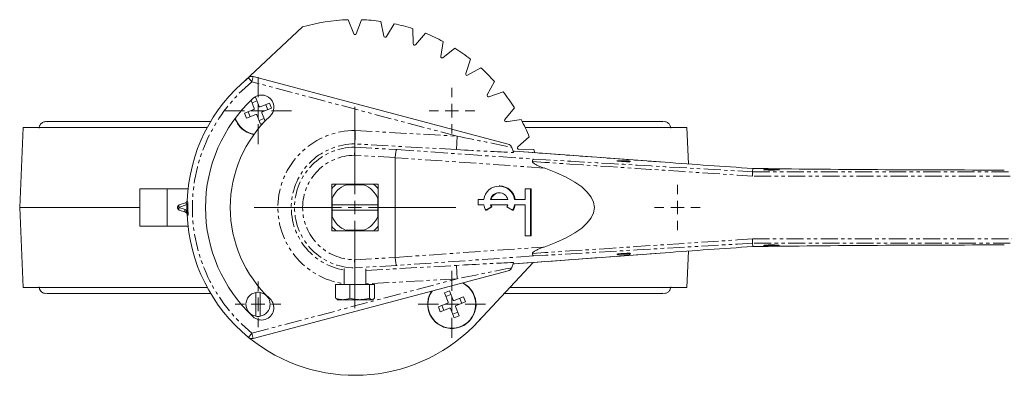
# Model space of a CAD drawing. Header units: millimetres. Extents: x 4 to 852, y -224 to 540.
# Tile 1 of 9: x 28 to 394, y -224 to -92. Entities that reach past the tile are written whole.
import ezdxf

# ---------------------------------------------------------------- set-up
doc = ezdxf.new("R2010")
doc.units = ezdxf.units.MM
doc.linetypes.add('PHANTOM', pattern=[12.7, 6.35, -1.27, 1.27, -1.27, 1.27, -1.27])

# ---------------------------------------------------------------- blocks, each defined once
blk = doc.blocks.new('SW_CENTERMARKSYMBOL_5')
at = {"color": 0, "linetype": 'Continuous', "lineweight": 0}
for p, q in [((0, 5), (0, 12.5)), ((-5, 0), (-12.5, 0)), ((0, 0), (-2.5, 0)), ((0, 0), (0, 2.5)), ((0, 0), (0, -2.5)), ((0, 0), (2.5, 0)), ((5, 0), (12.5, 0)), ((0, -5), (0, -12.5))]:
    blk.add_line(p, q, dxfattribs=at)
blk = doc.blocks.new('SW_CENTERMARKSYMBOL_6')
at = {"color": 0, "linetype": 'Continuous', "lineweight": 0}
for p, q in [((0, 5), (0, 8.5)), ((-5, 0), (-8.5, 0)), ((0, 0), (-2.5, 0)), ((0, 0), (0, 2.5)), ((0, 0), (0, -2.5)), ((0, 0), (2.5, 0)), ((5, 0), (8.5, 0)), ((0, -5), (0, -8.5))]:
    blk.add_line(p, q, dxfattribs=at)
blk = doc.blocks.new('SW_CENTERMARKSYMBOL_7')
at = {"color": 0, "linetype": 'Continuous', "lineweight": 0}
for p, q in [((0, 5), (0, 37.5)), ((-5, 0), (-37.5, 0)), ((0, 0), (-2.5, 0)), ((0, 0), (0, 2.5)), ((0, 0), (0, -2.5)), ((0, 0), (2.5, 0)), ((5, 0), (37.5, 0)), ((0, -5), (0, -37.5))]:
    blk.add_line(p, q, dxfattribs=at)
blk = doc.blocks.new('SW_CENTERMARKSYMBOL_8')
at = {"color": 0, "linetype": 'Continuous', "lineweight": 0}
for p, q in [((0, 5), (0, 8.5)), ((-5, 0), (-8.5, 0)), ((0, 0), (-2.5, 0)), ((0, 0), (0, 2.5)), ((0, 0), (0, -2.5)), ((0, 0), (2.5, 0)), ((5, 0), (8.5, 0)), ((0, -5), (0, -8.5))]:
    blk.add_line(p, q, dxfattribs=at)
blk = doc.blocks.new('SW_CENTERMARKSYMBOL_9')
at = {"color": 0, "linetype": 'Continuous', "lineweight": 0}
for p, q in [((0, 5), (0, 12.5)), ((-5, 0), (-12.5, 0)), ((0, 0), (-2.5, 0)), ((0, 0), (0, 2.5)), ((0, 0), (0, -2.5)), ((0, 0), (2.5, 0)), ((5, 0), (12.5, 0)), ((0, -5), (0, -12.5))]:
    blk.add_line(p, q, dxfattribs=at)
blk = doc.blocks.new('SW_CENTERMARKSYMBOL_10')
at = {"color": 0, "linetype": 'Continuous', "lineweight": 0}
for p, q in [((0, 5), (0, 8.5)), ((-5, 0), (-8.5, 0)), ((0, 0), (-2.5, 0)), ((0, 0), (0, 2.5)), ((0, 0), (0, -2.5)), ((0, 0), (2.5, 0)), ((5, 0), (8.5, 0)), ((0, -5), (0, -8.5))]:
    blk.add_line(p, q, dxfattribs=at)

msp = doc.modelspace()

# ---------------------------------------------------------------- linework, layer by layer
at = {"color": 7, "linetype": 'Continuous', "lineweight": 15}
for p, q in [((111.33, -114.5), (132.85, -94.44)), ((149.83, -91.72), (151.87, -96.97)), ((152.8, -96.97), (154.83, -91.72)), ((162.02, -92.35), (163.11, -97.87)), ((164.03, -98.03), (166.94, -93.21)), ((173.91, -95.08), (174.03, -100.71)), ((174.9, -101.03), (178.61, -96.79)), ((185.15, -99.84), (184.28, -105.4)), ((185.09, -105.87), (189.48, -102.34)), ((195.39, -106.48), (193.57, -111.81)), ((194.28, -112.41), (199.22, -109.69)), ((114.51, -112.93), (209.33, -138.07)), ((204.32, -114.79), (201.6, -119.72)), ((114.5, -120.94), (115.38, -120.59)), ((115.38, -120.59), (116.73, -124.03)), ((202.2, -120.44), (207.53, -118.62)), ((114.87, -124.77), (113.67, -121.72)), ((114.04, -122.66), (115.9, -121.93)), ((117.12, -124.2), (120.56, -122.85)), ((119.22, -123.38), (119.95, -125.24)), ((120.56, -122.85), (121.29, -124.71)), ((211.67, -124.53), (208.14, -128.92)), ((111.25, -126.51), (114.7, -125.15)), ((111.98, -128.37), (111.25, -126.51)), ((115.43, -127.02), (111.98, -128.37)), ((113.33, -127.84), (112.6, -125.98)), ((117.17, -130.63), (115.82, -127.19)), ((117.68, -126.45), (118.88, -129.52)), ((121.29, -124.71), (117.85, -126.07)), ((118.5, -128.55), (116.64, -129.29)), ((118.23, -130.21), (117.17, -130.63)), ((208.94, -129.67), (208.32, -129.67)), ((208.6, -129.72), (214.17, -128.86)), ((28.83, -131.92), (27.58, -161.67)), ((28.83, -131.92), (97.37, -131.92)), ((217.22, -135.4), (212.98, -139.1)), ((215.7, -131.92), (275.83, -131.92)), ((276.4, -145.45), (275.83, -131.92)), ((152.32, -137.99), (152.28, -139.21)), ((211.2, -140.67), (211.56, -140.69)), ((267.74, -144.82), (211.73, -140.7)), ((213.3, -139.98), (218.93, -140.09)), ((167.33, -180.24), (167.33, -143.11)), ((250.33, -144.24), (250.1, -144.38)), ((250.33, -144.24), (254.17, -144.24)), ((254.65, -144.53), (251.59, -144.53)), ((254.17, -144.24), (254.27, -144.24)), ((254.27, -144.24), (254.33, -144.24)), ((254.83, -144.53), (254.33, -144.24)), ((254.65, -144.53), (254.65, -144.63)), ((254.74, -144.62), (254.74, -144.53)), ((254.83, -144.53), (254.74, -144.53)), ((254.83, -144.59), (254.83, -144.53)), ((267.74, -144.82), (267.72, -144.82)), ((300.37, -147.14), (300.33, -148.38)), ((160.98, -153.02), (143.68, -153.02)), ((143.68, -153.02), (143.68, -170.32)), ((149.02, -153.17), (155.65, -153.17)), ((160.98, -170.32), (160.98, -153.02)), ((206.24, -153.66), (205.99, -153.66)), ((72.33, -154.67), (72.33, -168.67)), ((82.46, -154.67), (72.33, -154.67)), ((82.46, -154.67), (82.46, -168.67)), ((90.23, -154.67), (82.46, -154.67)), ((215.68, -154.66), (215.68, -158.66)), ((217.62, -154.66), (215.68, -154.66)), ((217.62, -172.16), (217.62, -154.66)), ((217.62, -154.66), (217.86, -154.66)), ((217.86, -172.16), (217.86, -154.66)), ((86.98, -160.73), (89.23, -159.93)), ((143.83, -160.67), (143.83, -158.35)), ((160.83, -160.67), (143.83, -160.67)), ((143.83, -162.67), (143.83, -160.67)), ((160.83, -158.35), (160.83, -160.67)), ((160.83, -160.67), (160.83, -162.67)), ((198.24, -158.66), (198.24, -160.66)), ((200.26, -158.66), (198.24, -158.66)), ((198.24, -160.66), (200.26, -160.66)), ((202.74, -158.66), (209.24, -158.66)), ((209.24, -160.66), (202.74, -160.66)), ((215.68, -158.66), (211.72, -158.66)), ((211.72, -160.66), (215.68, -160.66)), ((215.68, -160.66), (215.68, -172.16)), ((27.58, -161.67), (28.83, -191.42)), ((27.58, -161.67), (72.33, -161.67)), ((89.23, -163.41), (86.98, -162.61)), ((143.83, -164.99), (143.83, -162.67)), ((143.83, -162.67), (160.83, -162.67)), ((160.83, -162.67), (160.83, -164.99)), ((203.09, -161.46), (200.99, -162.71)), ((200.99, -162.71), (201.24, -162.71)), ((203.33, -161.46), (201.24, -162.71)), ((203.09, -161.46), (203.33, -161.46)), ((211, -162.71), (208.9, -161.46)), ((211, -162.71), (211.24, -162.71)), ((82.46, -168.67), (72.33, -168.67)), ((90.23, -168.67), (82.46, -168.67)), ((143.68, -170.32), (160.98, -170.32)), ((155.65, -170.17), (149.02, -170.17)), ((215.68, -172.16), (217.62, -172.16)), ((217.62, -172.16), (217.86, -172.16)), ((300.37, -176.21), (300.33, -174.97)), ((211.73, -182.64), (267.74, -178.53)), ((249.97, -178.99), (250.12, -179.24)), ((254.37, -179.24), (250.12, -179.24)), ((252.8, -178.74), (254.65, -178.74)), ((254.37, -179.24), (254.47, -179.24)), ((254.55, -179.24), (254.47, -179.24)), ((254.55, -179.24), (254.83, -178.75)), ((254.65, -178.72), (254.65, -178.74)), ((254.74, -178.74), (254.74, -178.73)), ((254.74, -178.74), (254.82, -178.74)), ((267.72, -178.53), (267.74, -178.53)), ((275.83, -191.42), (276.4, -177.89)), ((218.66, -182.13), (196.53, -205.87)), ((211.2, -182.67), (211.56, -182.65)), ((209.33, -185.27), (114.51, -210.41)), ((148.33, -184.44), (148.33, -190.32)), ((152.3, -184.58), (152.28, -184.13)), ((156.33, -190.32), (156.33, -184.57)), ((145.11, -190.32), (145.11, -195.42)), ((145.11, -190.32), (150.49, -190.32)), ((150.49, -190.32), (150.49, -195.42)), ((150.49, -190.32), (157.71, -190.32)), ((157.71, -190.32), (157.71, -195.42)), ((157.71, -190.32), (159.56, -190.32)), ((159.56, -190.32), (159.56, -195.42)), ((97.37, -191.42), (28.83, -191.42)), ((115.47, -202.16), (115.47, -193.31)), ((117.07, -193.31), (117.07, -202.16)), ((185.64, -193.45), (187.5, -192.71)), ((186.99, -196.89), (185.64, -193.45)), ((186.17, -194.79), (188.03, -194.06)), ((187.5, -192.71), (188.85, -196.16)), ((275.83, -191.42), (210, -191.42)), ((145.11, -195.42), (145.63, -195.74)), ((145.57, -195.84), (145.83, -196)), ((145.83, -196), (147.8, -196)), ((154.1, -196), (147.8, -196)), ((154.1, -196), (158.64, -196)), ((158.64, -196), (158.83, -196)), ((158.83, -196), (159.1, -195.84)), ((183.38, -198.63), (186.82, -197.28)), ((189.24, -196.33), (192.69, -194.98)), ((193.42, -196.84), (189.97, -198.19)), ((191.34, -195.5), (192.07, -197.37)), ((192.69, -194.98), (193.42, -196.84)), ((184.11, -200.49), (183.38, -198.63)), ((187.55, -199.14), (184.11, -200.49)), ((185.45, -199.97), (184.72, -198.1)), ((189.29, -202.75), (187.94, -199.31)), ((190.63, -200.68), (188.77, -201.41)), ((189.8, -198.58), (191.15, -202.02)), ((191.15, -202.02), (189.29, -202.75))]:
    msp.add_line(p, q, dxfattribs=at)
at = {"color": 8, "linetype": 'PHANTOM', "lineweight": 0}
for p, q in [((114, -114.86), (112.74, -113.32)), ((114, -114.86), (114.51, -112.93)), ((190.4, -135.12), (114, -114.86)), ((152.46, -132.99), (190.4, -135.12)), ((190.4, -135.12), (190.12, -140.11)), ((152.28, -139.21), (167.88, -140.09)), ((190.12, -140.11), (152.32, -137.99)), ((167.34, -143.06), (152.21, -142.21)), ((167.88, -140.09), (218.74, -143.62)), ((267.72, -144.82), (211.56, -140.69)), ((222.76, -146.96), (167.33, -143.11)), ((599.33, -149.97), (300.25, -149.97)), ((300.33, -148.38), (599.33, -148.38)), ((89.84, -160.61), (86.86, -161.67)), ((86.86, -161.67), (89.1, -162.47)), ((300.25, -173.38), (599.33, -173.38)), ((599.33, -174.97), (300.33, -174.97)), ((167.33, -180.24), (222.76, -176.39)), ((211.56, -182.65), (267.72, -178.53)), ((152.21, -181.13), (167.34, -180.29)), ((218.74, -179.72), (167.88, -183.26)), ((167.88, -183.26), (152.28, -184.13)), ((156.33, -185.13), (190.12, -183.24)), ((190.4, -188.22), (190.12, -183.24)), ((114, -208.48), (190.4, -188.22)), ((190.4, -188.22), (156.33, -190.13)), ((114, -208.48), (112.74, -210.03)), ((114, -208.48), (114.51, -210.41))]:
    msp.add_line(p, q, dxfattribs=at)
at = {"color": 7, "linetype": 'Continuous', "lineweight": 15, "flags": 128}
for points in [[(218.93, -140.09), (219.2, -140.95), (219.29, -141.26)], [(254.37, -179.24), (254.48, -179.04), (254.65, -178.74)], [(254.74, -178.74), (254.58, -179.04), (254.47, -179.24)], [(196.53, -205.87), (199.36, -202.84), (199.5, -202.68)]]:
    msp.add_lwpolyline(points, dxfattribs=at)
at = {"color": 8, "linetype": 'PHANTOM', "lineweight": 0, "flags": 128}
for points in [[(86.98, -160.73), (86.91, -160.77), (86.86, -160.84), (86.82, -160.93), (86.79, -161.05), (86.79, -161.19), (86.79, -161.34), (86.82, -161.5), (86.86, -161.67)], [(86.98, -162.61), (86.91, -162.57), (86.86, -162.5), (86.82, -162.41), (86.79, -162.29), (86.79, -162.16), (86.79, -162), (86.82, -161.84), (86.86, -161.67)], [(89.23, -163.41), (89.16, -163.37), (89.1, -163.3), (89.06, -163.21), (89.04, -163.09), (89.03, -162.95), (89.04, -162.8), (89.06, -162.64), (89.1, -162.47)], [(89.6, -163.65), (89.57, -163.6), (89.56, -163.54), (89.56, -163.46), (89.59, -163.38), (89.63, -163.28), (89.69, -163.17), (89.76, -163.06), (89.85, -162.94)], [(89.65, -163.7), (89.62, -163.66), (89.61, -163.6), (89.62, -163.53), (89.65, -163.45), (89.69, -163.36), (89.75, -163.26), (89.82, -163.16), (89.9, -163.06)]]:
    msp.add_lwpolyline(points, dxfattribs=at)
at = {"color": 7, "linetype": 'Continuous', "lineweight": 15}
for centre, radius, start, end in [((152.33, -161.67), 70, 92.0464, 106.1654), ((152.33, -161.67), 70, 82.0464, 87.9536), ((152.33, -161.67), 70, 72.0464, 77.9536), ((152.33, -96.79), 0.5, 201.1671, 338.8329), ((163.6, -97.77), 0.5, 191.1671, 328.8329), ((152.33, -161.67), 70, 62.0464, 67.9536), ((174.53, -100.7), 0.5, 181.1671, 318.8329), ((152.33, -161.67), 70, 52.0464, 57.9536), ((184.78, -105.48), 0.5, 171.1671, 308.8329), ((152.33, -161.67), 70, 42.0464, 47.9536), ((152.33, -161.67), 62.5, 129.3149, 177.6175), ((114, -114.86), 2, 75.1495, 129.3149), ((194.04, -111.97), 0.5, 161.1671, 298.8329), ((117.55, -124.37), 4.6, 313, 133), ((202.04, -119.96), 0.5, 151.1671, 288.8329), ((152.33, -161.67), 70, 32.0464, 37.9536), ((152.33, -161.67), 55.6, 133, 227), ((117.01, -123.92), 0.3, 201.4363, 291.4363), ((152.33, -161.67), 46.4, 133, 227), ((114.59, -124.87), 0.3, 291.4363, 21.4363), ((115.54, -127.29), 0.3, 21.4363, 111.4363), ((117.96, -126.34), 0.3, 111.4363, 201.4363), ((116.27, -125.61), 9, 198.5174, 225), ((116.27, -125.61), 8.89, 198.0242, 260.539), ((208.53, -129.23), 0.5, 141.1671, 278.8329), ((152.33, -161.67), 70, 22.0464, 27.9536), ((116.27, -125.61), 9, 225, 260.1905), ((208.82, -140.01), 2, 23.3798, 75.1495), ((213.31, -139.48), 0.5, 131.1671, 268.8329), ((152.33, -161.67), 9.12, 111.3291, 158.6709), ((152.33, -161.67), 11.12, 130.1779, 139.8221), ((152.33, -161.67), 11.12, 128.9652, 130.1779), ((152.33, -161.67), 9.12, 21.3291, 68.6709), ((152.33, -161.67), 11.12, 49.8221, 51.0348), ((152.33, -161.67), 11.12, 40.1779, 49.8221), ((205.99, -159.48), 5.79, 8.1404, 171.8596), ((206.17, -159.52), 5.86, 8.4587, 89.3322), ((152.33, -161.67), 11.12, 139.8221, 141.0348), ((152.33, -161.67), 11.12, 38.9652, 40.1779), ((205.99, -159.54), 3.36, 15.0805, 164.9195), ((206.28, -159.57), 3.41, 92.7223, 164.5482), ((87.32, -161.67), 1, 109.5956, 250.4044), ((88.89, -158.99), 1, 289.5956, 357.5778), ((206.3, -159.68), 6.12, 189.265, 209.7513), ((206.16, -159.68), 3.56, 196.0895, 210.1821), ((206.41, -159.68), 3.56, 196.0895, 210.1821), ((205.82, -159.68), 3.56, 329.8179, 343.9105), ((205.68, -159.68), 6.12, 330.2487, 350.735), ((205.93, -159.68), 6.12, 330.2487, 350.735), ((88.89, -164.36), 1, 45.0391, 70.4044), ((88.89, -164.36), 1, 2.4222, 40.6498), ((152.33, -161.67), 62.5, 182.4222, 230.6851), ((152.33, -161.67), 9.13, 201.3291, 248.6709), ((152.33, -161.67), 9.12, 291.3291, 338.6709), ((152.33, -161.67), 11.13, 218.9652, 220.1779), ((152.33, -161.67), 11.12, 220.1779, 229.8221), ((152.33, -161.67), 11.13, 229.8221, 231.0348), ((152.33, -161.67), 11.13, 308.9652, 310.1779), ((152.33, -161.67), 11.12, 310.1779, 319.8221), ((152.33, -161.67), 11.13, 319.8221, 321.0348), ((208.82, -183.34), 2, 284.8505, 336.6202), ((188.4, -197.73), 8.89, 146.1277, 63.5734), ((188.4, -197.73), 9, 225, 62.7818), ((116.27, -197.73), 4.5, 100.2403, 259.7597), ((116.27, -197.73), 4.5, 79.7597, 100.2403), ((116.27, -197.73), 4.5, 280.2403, 79.7597), ((188.4, -197.73), 9, 146.9192, 225), ((117.55, -198.97), 4.6, 227, 47), ((186.71, -197), 0.3, 291.4363, 21.4363), ((189.13, -196.05), 0.3, 201.4363, 291.4363), ((187.66, -199.42), 0.3, 21.4363, 111.4363), ((190.08, -198.47), 0.3, 111.4363, 201.4363), ((116.27, -197.73), 4.5, 259.7597, 280.2403), ((152.33, -161.67), 62.5, 230.6851, 315), ((114, -208.48), 2, 230.6851, 284.8505)]:
    msp.add_arc(centre, radius, start, end, dxfattribs=at)
at = {"color": 8, "linetype": 'PHANTOM', "lineweight": 0}
for centre, radius, start, end in [((152.33, -161.67), 60.5, 129.3149, 230.6851), ((152.33, -161.67), 28.68, 89.7449, 261.9822), ((152.33, -161.67), 23.68, 90.0414, 260.277), ((152.33, -161.67), 22.46, 90.1291, 269.8709), ((152.33, -161.67), 19.46, 90.3768, 269.6232), ((88.91, -159.03), 0.978, 293.4122, 357.3508), ((88.85, -191.41), 30.81, 87.4794, 88.154), ((88.43, -164.36), 2, 45.0391, 70.4044)]:
    msp.add_arc(centre, radius, start, end, dxfattribs=at)
for centre, major_axis, ratio, start_param, end_param in [((188.64, -134.65), (33.4, -6.79), 0.00313, 4.765663, 5.432907), ((188.36, -139.64), (34.68, -1.96), 0.010548, 4.763679, 5.439426), ((502.2, -161.67), (393.02, -24.97), 0.003321, 3.905634, 4.172924), ((502.37, -158.68), (393.02, -21.97), 0.002925, 3.906333, 4.172628), ((502.2, -161.67), (393.02, 24.97), 0.003321, 2.110261, 2.377552), ((502.37, -164.66), (393.02, 21.97), 0.002925, 2.110557, 2.376853), ((188.36, -183.7), (34.68, 1.96), 0.010548, 0.843759, 1.519506), ((188.64, -188.69), (33.4, 6.79), 0.00313, 0.850278, 1.517522)]:
    msp.add_ellipse(centre, major_axis=major_axis, ratio=ratio, start_param=start_param, end_param=end_param, dxfattribs=at)
at = {"color": 7, "linetype": 'Continuous', "lineweight": 15}
for centre, major_axis, ratio, start_param, end_param in [((167.71, -143.08), (0.19, 2.99), 0.12587, 0.053204, 1.57164), ((211.66, -141.7), (-3.17, 0.23), 0.314221, 4.712389, 4.767545), ((179.41, -143.89), (12.08, -0.84), 0.247814, 3.14328, 3.158817), ((252.33, -144.45), (2.5, -0.14), 0.052325, 2.518106, 5.533547), ((252.33, -144.45), (2.5, -0.14), 0.052325, 5.533547, 6.286126), ((394.03, -131.92), (401, -22.54), 0.052325, 4.39489, 4.479574), ((143.93, -161.67), (97.5, 0), 0.25641, 5.653919, 6.912451), ((393.98, -126.7), (401, 0), 0.052408, 4.476772, 4.712389), ((393.98, -196.64), (401, 0), 0.052408, 1.570796, 1.806413), ((252.33, -178.9), (2.5, 0.14), 0.052325, 6.1593, 9.817658), ((394.03, -191.42), (401, 22.54), 0.052325, 1.803612, 1.888295), ((179.41, -179.45), (12.08, 0.84), 0.247814, 3.124368, 3.139905), ((167.71, -180.26), (-0.19, 2.99), 0.12587, 1.569953, 3.088389), ((211.66, -181.64), (-3.17, -0.23), 0.314221, 1.51564, 1.570796)]:
    msp.add_ellipse(centre, major_axis=major_axis, ratio=ratio, start_param=start_param, end_param=end_param, dxfattribs=at)
for centre in [(307.33, -147.58), (307.33, -175.76)]:
    msp.add_ellipse(centre, major_axis=(3, 0), ratio=0.052408, dxfattribs=at)
for points, knots in [([(34.83, -132.17), (34.83, -131.91), (34.87, -131.62), (35.1, -131.01), (35.29, -130.69), (35.7, -130.27), (35.86, -130.15), (36.21, -129.93), (36.4, -129.84), (36.8, -129.72), (37.01, -129.68), (37.43, -129.67), (37.64, -129.68), (37.83, -129.72)], [0, 0, 0, 0, 0.25, 0.25, 0.5, 0.5, 0.625, 0.625, 0.75, 0.75, 0.875, 0.875, 1, 1, 1, 1]), ([(98.84, -129.67), (97.03, -129.67), (92.06, -129.67), (84.5, -129.67), (76.19, -129.67), (68.57, -129.67), (61.66, -129.67), (55.54, -129.67), (51.31, -129.67), (48.54, -129.67), (46.89, -129.67), (45.4, -129.67), (44.04, -129.67), (42.67, -129.67), (41.25, -129.67), (39.82, -129.67), (38.63, -129.68), (37.84, -129.68), (37.8, -129.7), (37.78, -129.7)], [0, 0, 0, 0, 0.04967, 0.13607, 0.222164, 0.30831, 0.394117, 0.479929, 0.565395, 0.598718, 0.631126, 0.662636, 0.693267, 0.725138, 0.76672, 0.817892, 0.877261, 0.943249, 1, 1, 1, 1]), ([(266.91, -129.7), (266.92, -129.69), (266.92, -129.68), (266.55, -129.68), (265.91, -129.67), (265.12, -129.67), (264.27, -129.67), (262.82, -129.67), (260.4, -129.67), (256.37, -129.67), (251.42, -129.67), (245.63, -129.67), (239.04, -129.67), (231.72, -129.67), (223.65, -129.67), (217.88, -129.67), (214.68, -129.67), (214.55, -129.67)], [0, 0, 0, 0, 0.036776, 0.090636, 0.139332, 0.181959, 0.217708, 0.247761, 0.338429, 0.431368, 0.525113, 0.618822, 0.712893, 0.806974, 0.901314, 0.995837, 1, 1, 1, 1]), ([(266.93, -129.72), (267.26, -129.7), (267.95, -129.65), (268.89, -130.13), (269.5, -130.84), (269.79, -131.55), (269.82, -131.97), (269.83, -132.17)], [0, 0, 0, 0, 0.225992, 0.474811, 0.702662, 0.862885, 1, 1, 1, 1]), ([(152.32, -137.99), (152.32, -137.97), (152.32, -137.92), (152.32, -137.77), (152.33, -137.67), (152.33, -137.4), (152.34, -137.24), (152.35, -136.88), (152.35, -136.67), (152.37, -136.21), (152.37, -135.96), (152.39, -135.43), (152.4, -135.14), (152.42, -134.56), (152.42, -134.26), (152.44, -133.79), (152.44, -133.63), (152.45, -133.31), (152.46, -133.15), (152.46, -132.99)], [0, 0, 0, 0, 0.125, 0.125, 0.25, 0.25, 0.375, 0.375, 0.5, 0.5, 0.625, 0.625, 0.75, 0.75, 0.875, 0.875, 0.9375, 0.9375, 1, 1, 1, 1]), ([(152.28, -139.21), (152.28, -139.22), (152.28, -139.25), (152.28, -139.34), (152.28, -139.41), (152.27, -139.57), (152.27, -139.66), (152.27, -139.88), (152.26, -140.01), (152.26, -140.28), (152.25, -140.43), (152.24, -140.75), (152.24, -140.92), (152.23, -141.27), (152.23, -141.45), (152.22, -141.83), (152.21, -142.02), (152.21, -142.21)], [0, 0, 0, 0, 0.125, 0.125, 0.25, 0.25, 0.375, 0.375, 0.5, 0.5, 0.625, 0.625, 0.75, 0.75, 0.875, 0.875, 1, 1, 1, 1]), ([(210.69, -139.29), (210.8, -139.57), (210.89, -139.82), (211.06, -140.28), (211.13, -140.49), (211.25, -140.82), (211.3, -140.95), (211.37, -141.14), (211.39, -141.2), (211.39, -141.22)], [0, 0, 0, 0, 0.25, 0.25, 0.5, 0.5, 0.75, 0.75, 1, 1, 1, 1]), ([(218.37, -144.55), (218.35, -144.63), (218.38, -144.72), (218.48, -144.88), (218.54, -144.95), (218.76, -145.15), (218.94, -145.27), (219.48, -145.6), (219.87, -145.8), (220.67, -146.16), (221.08, -146.33), (221.91, -146.65), (222.33, -146.81), (222.76, -146.96)], [0, 0, 0, 0, 0.0625, 0.0625, 0.125, 0.125, 0.25, 0.25, 0.5, 0.5, 0.75, 0.75, 1, 1, 1, 1]), ([(218.37, -144.55), (218.43, -144.27), (218.49, -144.05), (218.58, -143.81), (218.61, -143.75), (218.66, -143.68), (218.68, -143.66), (218.71, -143.64), (218.72, -143.63), (218.74, -143.62)], [0, 0, 0, 0, 0.5, 0.5, 0.75, 0.75, 0.875, 0.875, 1, 1, 1, 1]), ([(300.33, -148.38), (300.33, -148.39), (300.32, -148.44), (300.31, -148.55), (300.31, -148.6), (300.3, -148.71), (300.3, -148.77), (300.29, -148.98), (300.28, -149.15), (300.27, -149.43), (300.26, -149.53), (300.26, -149.74), (300.25, -149.85), (300.25, -149.97)], [0, 0, 0, 0, 0.25, 0.25, 0.375, 0.375, 0.5, 0.5, 0.75, 0.75, 0.875, 0.875, 1, 1, 1, 1]), ([(300.33, -174.97), (300.33, -174.95), (300.32, -174.91), (300.31, -174.79), (300.31, -174.74), (300.3, -174.63), (300.3, -174.57), (300.29, -174.36), (300.28, -174.19), (300.27, -173.91), (300.26, -173.81), (300.26, -173.6), (300.25, -173.49), (300.25, -173.38)], [0, 0, 0, 0, 0.25, 0.25, 0.375, 0.375, 0.5, 0.5, 0.75, 0.75, 0.875, 0.875, 1, 1, 1, 1]), ([(222.76, -176.39), (222.33, -176.54), (221.91, -176.69), (221.08, -177.02), (220.67, -177.19), (219.86, -177.55), (219.47, -177.74), (218.93, -178.08), (218.76, -178.19), (218.54, -178.4), (218.47, -178.47), (218.38, -178.62), (218.35, -178.71), (218.37, -178.8)], [0, 0, 0, 0, 0.25, 0.25, 0.5, 0.5, 0.75, 0.75, 0.875, 0.875, 0.9375, 0.9375, 1, 1, 1, 1]), ([(218.37, -178.8), (218.43, -179.08), (218.49, -179.3), (218.58, -179.54), (218.61, -179.6), (218.66, -179.66), (218.68, -179.68), (218.71, -179.71), (218.72, -179.72), (218.74, -179.72)], [0, 0, 0, 0, 0.5, 0.5, 0.75, 0.75, 0.875, 0.875, 1, 1, 1, 1]), ([(152.28, -184.13), (152.28, -184.12), (152.28, -184.09), (152.28, -184), (152.28, -183.94), (152.27, -183.78), (152.27, -183.68), (152.27, -183.46), (152.26, -183.34), (152.26, -183.06), (152.25, -182.91), (152.24, -182.59), (152.24, -182.42), (152.23, -182.07), (152.23, -181.89), (152.22, -181.52), (152.21, -181.32), (152.21, -181.13)], [0, 0, 0, 0, 0.125, 0.125, 0.25, 0.25, 0.375, 0.375, 0.5, 0.5, 0.625, 0.625, 0.75, 0.75, 0.875, 0.875, 1, 1, 1, 1]), ([(211.39, -182.13), (211.39, -182.15), (211.37, -182.2), (211.3, -182.39), (211.25, -182.53), (211.13, -182.86), (211.06, -183.06), (210.89, -183.52), (210.8, -183.77), (210.69, -184.05)], [0, 0, 0, 0, 0.25, 0.25, 0.5, 0.5, 0.75, 0.75, 1, 1, 1, 1]), ([(34.83, -191.17), (34.85, -191.37), (34.88, -191.8), (35.17, -192.51), (35.77, -193.21), (36.72, -193.69), (37.41, -193.64), (37.74, -193.62)], [0, 0, 0, 0, 0.137159, 0.297434, 0.525359, 0.774258, 1, 1, 1, 1]), ([(37.75, -193.65), (37.75, -193.65), (37.74, -193.66), (38.12, -193.67), (38.76, -193.67), (39.55, -193.67), (40.4, -193.67), (41.85, -193.67), (44.27, -193.67), (48.3, -193.67), (53.24, -193.67), (59.04, -193.67), (65.63, -193.67), (72.96, -193.67), (80.99, -193.67), (89.59, -193.67), (95.77, -193.67), (98.84, -193.67)], [0, 0, 0, 0, 0.033743, 0.083162, 0.127842, 0.166954, 0.199755, 0.227329, 0.31052, 0.395796, 0.48181, 0.567791, 0.654105, 0.740428, 0.826988, 0.913716, 1, 1, 1, 1]), ([(207.9, -193.67), (209.01, -193.67), (213.27, -193.67), (220.16, -193.67), (228.48, -193.67), (236.09, -193.67), (243, -193.67), (249.13, -193.67), (253.35, -193.67), (256.13, -193.67), (257.78, -193.67), (259.27, -193.67), (260.63, -193.67), (262, -193.67), (263.42, -193.67), (264.84, -193.67), (266.04, -193.67), (266.83, -193.66), (266.87, -193.65), (266.89, -193.64)], [0, 0, 0, 0, 0.031203, 0.119282, 0.207049, 0.294869, 0.382344, 0.469823, 0.55695, 0.59092, 0.623958, 0.65608, 0.687306, 0.719797, 0.762187, 0.814353, 0.874876, 0.942146, 1, 1, 1, 1]), ([(266.93, -193.62), (267.26, -193.64), (267.95, -193.69), (268.89, -193.21), (269.5, -192.51), (269.79, -191.8), (269.82, -191.37), (269.83, -191.17)], [0, 0, 0, 0, 0.226478, 0.47514, 0.702849, 0.862971, 1, 1, 1, 1]), ([(147.8, -196), (147.57, -196), (147.34, -195.98), (146.89, -195.93), (146.67, -195.89), (145.99, -195.74), (145.55, -195.59), (145.11, -195.42)], [0, 0, 0, 0, 0.25, 0.25, 0.5, 0.5, 1, 1, 1, 1]), ([(150.49, -195.42), (150.05, -195.59), (149.61, -195.74), (148.71, -195.94), (148.26, -196), (147.8, -196)], [0, 0, 0, 0, 0.5, 0.5, 1, 1, 1, 1]), ([(154.1, -196), (153.49, -196), (152.87, -195.94), (151.67, -195.74), (151.08, -195.59), (150.49, -195.42)], [0, 0, 0, 0, 0.5, 0.5, 1, 1, 1, 1]), ([(157.71, -195.42), (157.13, -195.59), (156.52, -195.74), (155.32, -195.94), (154.71, -196), (154.1, -196)], [0, 0, 0, 0, 0.5, 0.5, 1, 1, 1, 1]), ([(158.64, -196), (158.56, -196), (158.48, -195.98), (158.32, -195.93), (158.25, -195.89), (158.02, -195.74), (157.86, -195.59), (157.71, -195.42)], [0, 0, 0, 0, 0.25, 0.25, 0.5, 0.5, 1, 1, 1, 1]), ([(159.56, -195.42), (159.41, -195.59), (159.25, -195.74), (158.95, -195.94), (158.79, -196), (158.64, -196)], [0, 0, 0, 0, 0.5, 0.5, 1, 1, 1, 1])]:
    msp.add_open_spline(points, degree=3, knots=knots, dxfattribs=at)
for points in [[(210.66, -139.21), (210.67, -139.24), (210.68, -139.26), (210.69, -139.29)], [(254.65, -144.53), (254.49, -144.43), (254.33, -144.34), (254.17, -144.24)], [(254.27, -144.24), (254.43, -144.34), (254.59, -144.43), (254.74, -144.53)], [(300.33, -148.38), (300.33, -148.38), (300.33, -148.38), (300.33, -148.38)], [(89.89, -159.03), (89.89, -159.03), (89.89, -159.04), (89.89, -159.07)], [(89.65, -163.7), (89.63, -163.69), (89.62, -163.67), (89.6, -163.65)], [(300.33, -174.97), (300.33, -174.97), (300.33, -174.97), (300.33, -174.97)], [(210.69, -184.05), (210.68, -184.08), (210.67, -184.11), (210.66, -184.13)]]:
    msp.add_open_spline(points, degree=3, dxfattribs=at)
at = {"color": 8, "linetype": 'PHANTOM', "lineweight": 0}
for points in [[(89.3, -159.93), (89.28, -159.92), (89.25, -159.92), (89.23, -159.93)], [(89.85, -162.94), (89.82, -162.16), (89.82, -161.39), (89.84, -160.61)], [(90.2, -160.62), (90.2, -160.96), (90.19, -161.29), (90.19, -161.62)], [(89.85, -162.94), (89.87, -162.98), (89.88, -163.02), (89.9, -163.06)], [(90.19, -161.62), (90.19, -162.59), (90.22, -163.56), (90.28, -164.53)]]:
    msp.add_open_spline(points, degree=3, dxfattribs=at)
for points, knots in [([(89.84, -160.61), (89.86, -160.55), (89.86, -160.48), (89.85, -160.37), (89.82, -160.31), (89.74, -160.19), (89.67, -160.13), (89.54, -160.04), (89.48, -160.01), (89.38, -159.95), (89.33, -159.94), (89.3, -159.93)], [0, 0, 0, 0, 0.125, 0.125, 0.25, 0.25, 0.5, 0.5, 0.75, 0.75, 1, 1, 1, 1]), ([(89.89, -159.07), (89.89, -159.12), (89.9, -159.2), (89.96, -159.4), (90, -159.51), (90.04, -159.64)], [0, 0, 0, 0, 0.5, 0.5, 1, 1, 1, 1]), ([(90.04, -159.64), (90.09, -159.78), (90.13, -159.93), (90.19, -160.26), (90.21, -160.44), (90.2, -160.62)], [0, 0, 0, 0, 0.5, 0.5, 1, 1, 1, 1]), ([(89.65, -163.7), (89.71, -163.78), (89.76, -163.85), (89.85, -163.98), (89.89, -164.05), (90.04, -164.25), (90.15, -164.39), (90.28, -164.53)], [0, 0, 0, 0, 0.25, 0.25, 0.5, 0.5, 1, 1, 1, 1]), ([(90.28, -164.53), (90.16, -164.46), (90.06, -164.41), (89.93, -164.33), (89.89, -164.31), (89.89, -164.31)], [0, 0, 0, 0, 0.5, 0.5, 1, 1, 1, 1]), ([(89.9, -163.06), (90, -163.29), (90.07, -163.53), (90.19, -164.02), (90.24, -164.28), (90.28, -164.53)], [0, 0, 0, 0, 0.5, 0.5, 1, 1, 1, 1])]:
    msp.add_open_spline(points, degree=3, knots=knots, dxfattribs=at)

# ---------------------------------------------------------------- block references
at = {"color": 7, "linetype": 'Continuous', "lineweight": 0}
for name, p in [('SW_CENTERMARKSYMBOL_5', (116.27, -125.61)), ('SW_CENTERMARKSYMBOL_8', (188.4, -125.61)), ('SW_CENTERMARKSYMBOL_7', (152.33, -161.67)), ('SW_CENTERMARKSYMBOL_10', (272.33, -161.67)), ('SW_CENTERMARKSYMBOL_9', (188.4, -197.73)), ('SW_CENTERMARKSYMBOL_6', (116.27, -197.73))]:
    msp.add_blockref(name, p, dxfattribs=at)

doc.saveas('drawing.dxf')
